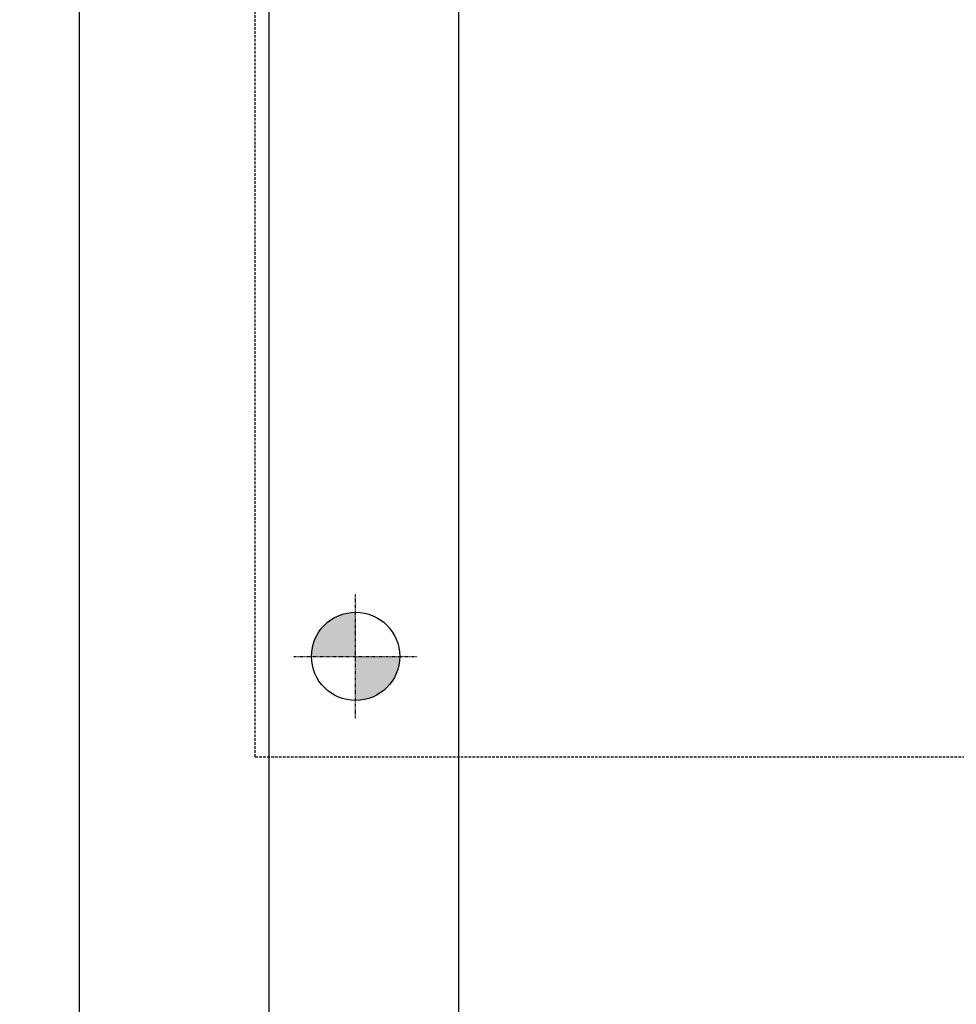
# Model space of a CAD drawing. Header units: inches. Extents: x -4968858 to -265257, y -220693 to 1871410.
# Tile 240 of 256: x -1886332 to -1886155, y 1197564 to 1197751. Entities that reach past the tile are written whole.
import ezdxf

# ---------------------------------------------------------------- set-up
doc = ezdxf.new("R2010")
doc.units = ezdxf.units.IN
doc.header["$MEASUREMENT"] = 0
for name, pattern in [('CENTER', [2, 1.25, -0.25, 0.25, -0.25]), ('CENTER2', [1.125, 0.75, -0.125, 0.125, -0.125]), ('CONTINOUS', [0]), ('DASHED', [0.75, 0.5, -0.25]), ('HIDDEN', [0.375, 0.25, -0.125])]:
    doc.linetypes.add(name, pattern=pattern)
doc.layers.add('GRID', color=8, linetype='Continuous')
doc.layers.add('IPB', color=6, linetype='Continuous')

# ---------------------------------------------------------------- blocks, each defined once
blk = doc.blocks.new('UTCOMBINE')
h = blk.add_hatch(color=256)
h.paths.add_polyline_path([(-715805.17, 43329.81), (-715796.79, 43329.81), (-715796.79, 43338.19, 0.414214)])
h.paths.add_polyline_path([(-715788.41, 43329.81), (-715796.79, 43329.81), (-715796.79, 43321.42, 0.414214)])
h = blk.add_hatch(color=256)
h.paths.add_polyline_path([(-715805.17, 43329.81), (-715796.79, 43329.81), (-715796.79, 43338.19, 0.414214)])
h.paths.add_polyline_path([(-715788.41, 43329.81), (-715796.79, 43329.81), (-715796.79, 43321.42, 0.414214)])
h = blk.add_hatch(color=256)
h.paths.add_polyline_path([(-715805.17, 43329.81), (-715796.79, 43329.81), (-715796.79, 43338.19, 0.414214)])
h.paths.add_polyline_path([(-715788.41, 43329.81), (-715796.79, 43329.81), (-715796.79, 43321.42, 0.414214)])
h = blk.add_hatch(color=256)
h.paths.add_polyline_path([(-715805.17, 43329.81), (-715796.79, 43329.81), (-715796.79, 43338.19, 0.414214)])
h.paths.add_polyline_path([(-715788.41, 43329.81), (-715796.79, 43329.81), (-715796.79, 43321.42, 0.414214)])
h = blk.add_hatch(color=256)
h.paths.add_polyline_path([(-715805.17, 43329.81), (-715796.79, 43329.81), (-715796.79, 43338.19, 0.414214)])
h.paths.add_polyline_path([(-715788.41, 43329.81), (-715796.79, 43329.81), (-715796.79, 43321.42, 0.414214)])
h = blk.add_hatch(color=256)
h.paths.add_polyline_path([(-715805.17, 43329.81), (-715796.79, 43329.81), (-715796.79, 43338.19, 0.414214)])
h.paths.add_polyline_path([(-715788.41, 43329.81), (-715796.79, 43329.81), (-715796.79, 43321.42, 0.414214)])
h = blk.add_hatch(color=256)
h.paths.add_polyline_path([(-715805.17, 43329.81), (-715796.79, 43329.81), (-715796.79, 43338.19, 0.414214)])
h.paths.add_polyline_path([(-715788.41, 43329.81), (-715796.79, 43329.81), (-715796.79, 43321.42, 0.414214)])
h = blk.add_hatch(color=256)
h.paths.add_polyline_path([(-715805.17, 43329.81), (-715796.79, 43329.81), (-715796.79, 43338.19, 0.414214)])
h.paths.add_polyline_path([(-715788.41, 43329.81), (-715796.79, 43329.81), (-715796.79, 43321.42, 0.414214)])
h = blk.add_hatch(color=256)
h.paths.add_polyline_path([(-715805.17, 43329.81), (-715796.79, 43329.81), (-715796.79, 43338.19, 0.414214)])
h.paths.add_polyline_path([(-715788.41, 43329.81), (-715796.79, 43329.81), (-715796.79, 43321.42, 0.414214)])
h = blk.add_hatch(color=256)
h.paths.add_polyline_path([(-715805.17, 43329.81), (-715796.79, 43329.81), (-715796.79, 43338.19, 0.414214)])
h.paths.add_polyline_path([(-715788.41, 43329.81), (-715796.79, 43329.81), (-715796.79, 43321.42, 0.414214)])
h = blk.add_hatch(color=256)
h.paths.add_polyline_path([(-715805.17, 43329.81), (-715796.79, 43329.81), (-715796.79, 43338.19, 0.414214)])
h.paths.add_polyline_path([(-715788.41, 43329.81), (-715796.79, 43329.81), (-715796.79, 43321.42, 0.414214)])
h = blk.add_hatch(color=256)
h.paths.add_polyline_path([(-715805.17, 43329.81), (-715796.79, 43329.81), (-715796.79, 43338.19, 0.414214)])
h.paths.add_polyline_path([(-715788.41, 43329.81), (-715796.79, 43329.81), (-715796.79, 43321.42, 0.414214)])
h = blk.add_hatch(color=256)
h.paths.add_polyline_path([(-715805.17, 43329.81), (-715796.79, 43329.81), (-715796.79, 43338.19, 0.414214)])
h.paths.add_polyline_path([(-715788.41, 43329.81), (-715796.79, 43329.81), (-715796.79, 43321.42, 0.414214)])
h = blk.add_hatch(color=256)
h.paths.add_polyline_path([(-715805.17, 43329.81), (-715796.79, 43329.81), (-715796.79, 43338.19, 0.414214)])
h.paths.add_polyline_path([(-715788.41, 43329.81), (-715796.79, 43329.81), (-715796.79, 43321.42, 0.414214)])
h = blk.add_hatch(color=256)
h.paths.add_polyline_path([(-715805.17, 43329.81), (-715796.79, 43329.81), (-715796.79, 43338.19, 0.414214)])
h.paths.add_polyline_path([(-715788.41, 43329.81), (-715796.79, 43329.81), (-715796.79, 43321.42, 0.414214)])
h = blk.add_hatch(color=256)
h.paths.add_polyline_path([(-715805.17, 43329.81), (-715796.79, 43329.81), (-715796.79, 43338.19, 0.414214)])
h.paths.add_polyline_path([(-715788.41, 43329.81), (-715796.79, 43329.81), (-715796.79, 43321.42, 0.414214)])
h = blk.add_hatch(color=256)
h.paths.add_polyline_path([(-715805.17, 43329.81), (-715796.79, 43329.81), (-715796.79, 43338.19, 0.414214)])
h.paths.add_polyline_path([(-715788.41, 43329.81), (-715796.79, 43329.81), (-715796.79, 43321.42, 0.414214)])
h = blk.add_hatch(color=256)
h.paths.add_polyline_path([(-715805.17, 43329.81), (-715796.79, 43329.81), (-715796.79, 43338.19, 0.414214)])
h.paths.add_polyline_path([(-715788.41, 43329.81), (-715796.79, 43329.81), (-715796.79, 43321.42, 0.414214)])
h = blk.add_hatch(color=256)
h.paths.add_polyline_path([(-715805.17, 43329.81), (-715796.79, 43329.81), (-715796.79, 43338.19, 0.414214)])
h.paths.add_polyline_path([(-715788.41, 43329.81), (-715796.79, 43329.81), (-715796.79, 43321.42, 0.414214)])
h = blk.add_hatch(color=256)
h.paths.add_polyline_path([(-715805.17, 43329.81), (-715796.79, 43329.81), (-715796.79, 43338.19, 0.414214)])
h.paths.add_polyline_path([(-715788.41, 43329.81), (-715796.79, 43329.81), (-715796.79, 43321.42, 0.414214)])
h = blk.add_hatch(color=256)
h.paths.add_polyline_path([(-715805.17, 43329.81), (-715796.79, 43329.81), (-715796.79, 43338.19, 0.414214)])
h.paths.add_polyline_path([(-715788.41, 43329.81), (-715796.79, 43329.81), (-715796.79, 43321.42, 0.414214)])
h = blk.add_hatch(color=256)
h.paths.add_polyline_path([(-715805.17, 43329.81), (-715796.79, 43329.81), (-715796.79, 43338.19, 0.414214)])
h.paths.add_polyline_path([(-715788.41, 43329.81), (-715796.79, 43329.81), (-715796.79, 43321.42, 0.414214)])
h = blk.add_hatch(color=256)
h.paths.add_polyline_path([(-715805.17, 43329.81), (-715796.79, 43329.81), (-715796.79, 43338.19, 0.414214)])
h.paths.add_polyline_path([(-715788.41, 43329.81), (-715796.79, 43329.81), (-715796.79, 43321.42, 0.414214)])
h = blk.add_hatch(color=256)
h.paths.add_polyline_path([(-715805.17, 43329.81), (-715796.79, 43329.81), (-715796.79, 43338.19, 0.414214)])
h.paths.add_polyline_path([(-715788.41, 43329.81), (-715796.79, 43329.81), (-715796.79, 43321.42, 0.414214)])
h = blk.add_hatch(color=256)
h.paths.add_polyline_path([(-715805.17, 43329.81), (-715796.79, 43329.81), (-715796.79, 43338.19, 0.414214)])
h.paths.add_polyline_path([(-715788.41, 43329.81), (-715796.79, 43329.81), (-715796.79, 43321.42, 0.414214)])
h = blk.add_hatch(color=256)
h.paths.add_polyline_path([(-715805.17, 43329.81), (-715796.79, 43329.81), (-715796.79, 43338.19, 0.414214)])
h.paths.add_polyline_path([(-715788.41, 43329.81), (-715796.79, 43329.81), (-715796.79, 43321.42, 0.414214)])
h = blk.add_hatch(color=256)
h.paths.add_polyline_path([(-715805.17, 43329.81), (-715796.79, 43329.81), (-715796.79, 43338.19, 0.414214)])
h.paths.add_polyline_path([(-715788.41, 43329.81), (-715796.79, 43329.81), (-715796.79, 43321.42, 0.414214)])
h = blk.add_hatch(color=256)
h.paths.add_polyline_path([(-715805.17, 43329.81), (-715796.79, 43329.81), (-715796.79, 43338.19, 0.414214)])
h.paths.add_polyline_path([(-715788.41, 43329.81), (-715796.79, 43329.81), (-715796.79, 43321.42, 0.414214)])
h = blk.add_hatch(color=256)
h.paths.add_polyline_path([(-715805.17, 43329.81), (-715796.79, 43329.81), (-715796.79, 43338.19, 0.414214)])
h.paths.add_polyline_path([(-715788.41, 43329.81), (-715796.79, 43329.81), (-715796.79, 43321.42, 0.414214)])
h = blk.add_hatch(color=256)
h.paths.add_polyline_path([(-715805.17, 43329.81), (-715796.79, 43329.81), (-715796.79, 43338.19, 0.414214)])
h.paths.add_polyline_path([(-715788.41, 43329.81), (-715796.79, 43329.81), (-715796.79, 43321.42, 0.414214)])
h = blk.add_hatch(color=256)
h.paths.add_polyline_path([(-715805.17, 43329.81), (-715796.79, 43329.81), (-715796.79, 43338.19, 0.414214)])
h.paths.add_polyline_path([(-715788.41, 43329.81), (-715796.79, 43329.81), (-715796.79, 43321.42, 0.414214)])
h = blk.add_hatch(color=256)
h.paths.add_polyline_path([(-715805.17, 43329.81), (-715796.79, 43329.81), (-715796.79, 43338.19, 0.414214)])
h.paths.add_polyline_path([(-715788.41, 43329.81), (-715796.79, 43329.81), (-715796.79, 43321.42, 0.414214)])
h = blk.add_hatch(color=256)
h.paths.add_polyline_path([(-715805.17, 43329.81), (-715796.79, 43329.81), (-715796.79, 43338.19, 0.414214)])
h.paths.add_polyline_path([(-715788.41, 43329.81), (-715796.79, 43329.81), (-715796.79, 43321.42, 0.414214)])
h = blk.add_hatch(color=256)
h.paths.add_polyline_path([(-715805.17, 43329.81), (-715796.79, 43329.81), (-715796.79, 43338.19, 0.414214)])
h.paths.add_polyline_path([(-715788.41, 43329.81), (-715796.79, 43329.81), (-715796.79, 43321.42, 0.414214)])
h = blk.add_hatch(color=256)
h.paths.add_polyline_path([(-715805.17, 43329.81), (-715796.79, 43329.81), (-715796.79, 43338.19, 0.414214)])
h.paths.add_polyline_path([(-715788.41, 43329.81), (-715796.79, 43329.81), (-715796.79, 43321.42, 0.414214)])
h = blk.add_hatch(color=256)
h.paths.add_polyline_path([(-715805.17, 43329.81), (-715796.79, 43329.81), (-715796.79, 43338.19, 0.414214)])
h.paths.add_polyline_path([(-715788.41, 43329.81), (-715796.79, 43329.81), (-715796.79, 43321.42, 0.414214)])
h = blk.add_hatch(color=256)
h.paths.add_polyline_path([(-715805.17, 43329.81), (-715796.79, 43329.81), (-715796.79, 43338.19, 0.414214)])
h.paths.add_polyline_path([(-715788.41, 43329.81), (-715796.79, 43329.81), (-715796.79, 43321.42, 0.414214)])
h = blk.add_hatch(color=256)
h.paths.add_polyline_path([(-715805.17, 43329.81), (-715796.79, 43329.81), (-715796.79, 43338.19, 0.414214)])
h.paths.add_polyline_path([(-715788.41, 43329.81), (-715796.79, 43329.81), (-715796.79, 43321.42, 0.414214)])
h = blk.add_hatch(color=256)
h.paths.add_polyline_path([(-715805.17, 43329.81), (-715796.79, 43329.81), (-715796.79, 43338.19, 0.414214)])
h.paths.add_polyline_path([(-715788.41, 43329.81), (-715796.79, 43329.81), (-715796.79, 43321.42, 0.414214)])
h = blk.add_hatch(color=256)
h.paths.add_polyline_path([(-715805.17, 43329.81), (-715796.79, 43329.81), (-715796.79, 43338.19, 0.414214)])
h.paths.add_polyline_path([(-715788.41, 43329.81), (-715796.79, 43329.81), (-715796.79, 43321.42, 0.414214)])
h = blk.add_hatch(color=256)
h.paths.add_polyline_path([(-715805.17, 43329.81), (-715796.79, 43329.81), (-715796.79, 43338.19, 0.414214)])
h.paths.add_polyline_path([(-715788.41, 43329.81), (-715796.79, 43329.81), (-715796.79, 43321.42, 0.414214)])
h = blk.add_hatch(color=256)
h.paths.add_polyline_path([(-715805.17, 43329.81), (-715796.79, 43329.81), (-715796.79, 43338.19, 0.414214)])
h.paths.add_polyline_path([(-715788.41, 43329.81), (-715796.79, 43329.81), (-715796.79, 43321.42, 0.414214)])
h = blk.add_hatch(color=256)
h.paths.add_polyline_path([(-715805.17, 43329.81), (-715796.79, 43329.81), (-715796.79, 43338.19, 0.414214)])
h.paths.add_polyline_path([(-715788.41, 43329.81), (-715796.79, 43329.81), (-715796.79, 43321.42, 0.414214)])
h = blk.add_hatch(color=256)
h.paths.add_polyline_path([(-715805.17, 43329.81), (-715796.79, 43329.81), (-715796.79, 43338.19, 0.414214)])
h.paths.add_polyline_path([(-715788.41, 43329.81), (-715796.79, 43329.81), (-715796.79, 43321.42, 0.414214)])
h = blk.add_hatch(color=256)
h.paths.add_polyline_path([(-715805.17, 43329.81), (-715796.79, 43329.81), (-715796.79, 43338.19, 0.414214)])
h.paths.add_polyline_path([(-715788.41, 43329.81), (-715796.79, 43329.81), (-715796.79, 43321.42, 0.414214)])
h = blk.add_hatch(color=256)
h.paths.add_polyline_path([(-715805.17, 43329.81), (-715796.79, 43329.81), (-715796.79, 43338.19, 0.414214)])
h.paths.add_polyline_path([(-715788.41, 43329.81), (-715796.79, 43329.81), (-715796.79, 43321.42, 0.414214)])
h = blk.add_hatch(color=256)
h.paths.add_polyline_path([(-715805.17, 43329.81), (-715796.79, 43329.81), (-715796.79, 43338.19, 0.414214)])
h.paths.add_polyline_path([(-715788.41, 43329.81), (-715796.79, 43329.81), (-715796.79, 43321.42, 0.414214)])
h = blk.add_hatch(color=256)
h.paths.add_polyline_path([(-715805.17, 43329.81), (-715796.79, 43329.81), (-715796.79, 43338.19, 0.414214)])
h.paths.add_polyline_path([(-715788.41, 43329.81), (-715796.79, 43329.81), (-715796.79, 43321.42, 0.414214)])
h = blk.add_hatch(color=256)
h.paths.add_polyline_path([(-715805.17, 43329.81), (-715796.79, 43329.81), (-715796.79, 43338.19, 0.414214)])
h.paths.add_polyline_path([(-715788.41, 43329.81), (-715796.79, 43329.81), (-715796.79, 43321.42, 0.414214)])
h = blk.add_hatch(color=256)
h.paths.add_polyline_path([(-715805.17, 43329.81), (-715796.79, 43329.81), (-715796.79, 43338.19, 0.414214)])
h.paths.add_polyline_path([(-715788.41, 43329.81), (-715796.79, 43329.81), (-715796.79, 43321.42, 0.414214)])
h = blk.add_hatch(color=256)
h.paths.add_polyline_path([(-715805.17, 43329.81), (-715796.79, 43329.81), (-715796.79, 43338.19, 0.414214)])
h.paths.add_polyline_path([(-715788.41, 43329.81), (-715796.79, 43329.81), (-715796.79, 43321.42, 0.414214)])
h = blk.add_hatch(color=256)
h.paths.add_polyline_path([(-715805.17, 43329.81), (-715796.79, 43329.81), (-715796.79, 43338.19, 0.414214)])
h.paths.add_polyline_path([(-715788.41, 43329.81), (-715796.79, 43329.81), (-715796.79, 43321.42, 0.414214)])
h = blk.add_hatch(color=256)
h.paths.add_polyline_path([(-715805.17, 43329.81), (-715796.79, 43329.81), (-715796.79, 43338.19, 0.414214)])
h.paths.add_polyline_path([(-715788.41, 43329.81), (-715796.79, 43329.81), (-715796.79, 43321.42, 0.414214)])
h = blk.add_hatch(color=256)
h.paths.add_polyline_path([(-715805.17, 43329.81), (-715796.79, 43329.81), (-715796.79, 43338.19, 0.414214)])
h.paths.add_polyline_path([(-715788.41, 43329.81), (-715796.79, 43329.81), (-715796.79, 43321.42, 0.414214)])
h = blk.add_hatch(color=256)
h.paths.add_polyline_path([(-715805.17, 43329.81), (-715796.79, 43329.81), (-715796.79, 43338.19, 0.414214)])
h.paths.add_polyline_path([(-715788.41, 43329.81), (-715796.79, 43329.81), (-715796.79, 43321.42, 0.414214)])
h = blk.add_hatch(color=256)
h.paths.add_polyline_path([(-715805.17, 43329.81), (-715796.79, 43329.81), (-715796.79, 43338.19, 0.414214)])
h.paths.add_polyline_path([(-715788.41, 43329.81), (-715796.79, 43329.81), (-715796.79, 43321.42, 0.414214)])
h = blk.add_hatch(color=256)
h.paths.add_polyline_path([(-715805.17, 43329.81), (-715796.79, 43329.81), (-715796.79, 43338.19, 0.414214)])
h.paths.add_polyline_path([(-715788.41, 43329.81), (-715796.79, 43329.81), (-715796.79, 43321.42, 0.414214)])
h = blk.add_hatch(color=256)
h.paths.add_polyline_path([(-715805.17, 43329.81), (-715796.79, 43329.81), (-715796.79, 43338.19, 0.414214)])
h.paths.add_polyline_path([(-715788.41, 43329.81), (-715796.79, 43329.81), (-715796.79, 43321.42, 0.414214)])
h = blk.add_hatch(color=256)
h.paths.add_polyline_path([(-715805.17, 43329.81), (-715796.79, 43329.81), (-715796.79, 43338.19, 0.414214)])
h.paths.add_polyline_path([(-715788.41, 43329.81), (-715796.79, 43329.81), (-715796.79, 43321.42, 0.414214)])
h = blk.add_hatch(color=256)
h.paths.add_polyline_path([(-715805.17, 43329.81), (-715796.79, 43329.81), (-715796.79, 43338.19, 0.414214)])
h.paths.add_polyline_path([(-715788.41, 43329.81), (-715796.79, 43329.81), (-715796.79, 43321.42, 0.414214)])
h = blk.add_hatch(color=256)
h.paths.add_polyline_path([(-715805.17, 43329.81), (-715796.79, 43329.81), (-715796.79, 43338.19, 0.414214)])
h.paths.add_polyline_path([(-715788.41, 43329.81), (-715796.79, 43329.81), (-715796.79, 43321.42, 0.414214)])
h = blk.add_hatch(color=256)
h.paths.add_polyline_path([(-715805.17, 43329.81), (-715796.79, 43329.81), (-715796.79, 43338.19, 0.414214)])
h.paths.add_polyline_path([(-715788.41, 43329.81), (-715796.79, 43329.81), (-715796.79, 43321.42, 0.414214)])
h = blk.add_hatch(color=256)
h.paths.add_polyline_path([(-715805.17, 43329.81), (-715796.79, 43329.81), (-715796.79, 43338.19, 0.414214)])
h.paths.add_polyline_path([(-715788.41, 43329.81), (-715796.79, 43329.81), (-715796.79, 43321.42, 0.414214)])
h = blk.add_hatch(color=256)
h.paths.add_polyline_path([(-715805.17, 43329.81), (-715796.79, 43329.81), (-715796.79, 43338.19, 0.414214)])
h.paths.add_polyline_path([(-715788.41, 43329.81), (-715796.79, 43329.81), (-715796.79, 43321.42, 0.414214)])
at = {"color": 6}
for p, q in [((-715780.38, 44536.22, 0), (-715780.38, 42926.93, 0)), ((-715816.38, 44029.91, 0), (-715816.38, 42927.56, 0)), ((-715744.38, 44029.91, 0), (-715744.38, 42927.56, 0)), ((-715744.38, 44029.91, 0), (-715744.38, 42927.56, 0)), ((-715744.38, 44029.91, 0), (-715744.38, 42927.56, 0)), ((-715744.38, 44029.91, 0), (-715744.38, 42927.56, 0))]:
    blk.add_line(p, q, dxfattribs=at)
at = {"color": 6, "linetype": 'CENTER'}
blk.add_line((-715780.38, 44373.62, 0), (-715780.38, 42844.98, 0), dxfattribs=at)
at = {"color": 2, "linetype": 'DASHED'}
for q in [(-716082.56, 43348.86, 0), (-716082.56, 43348.86, 0), (-716082.56, 43348.86, 0), (-716082.56, 43348.86, 0), (-716082.56, 43348.86, 0), (-716082.56, 43348.86, 0), (-716082.56, 43348.86, 0), (-716082.56, 43348.86, 0), (-716082.56, 43348.86, 0), (-716082.56, 43348.86, 0), (-716082.56, 43348.86, 0), (-716082.56, 43348.86, 0), (-716082.56, 43348.86, 0), (-716082.56, 43348.86, 0), (-716082.56, 43348.86, 0), (-716082.56, 43348.86, 0), (-716082.56, 43348.86, 0), (-716082.56, 43348.86, 0), (-716082.56, 43348.86, 0), (-716082.56, 43348.86, 0), (-716082.56, 43348.86, 0), (-716082.56, 43348.86, 0), (-716082.56, 43348.86, 0), (-716082.56, 43348.86, 0), (-716082.56, 43348.86, 0), (-716082.56, 43348.86, 0), (-716082.56, 43348.86, 0), (-716082.56, 43348.86, 0), (-716082.56, 43348.86, 0), (-716082.56, 43348.86, 0), (-716082.56, 43348.86, 0), (-716082.56, 43348.86, 0), (-716082.56, 43348.86, 0), (-716082.56, 43348.86, 0), (-716082.56, 43348.86, 0), (-716082.56, 43348.86, 0), (-716082.56, 43348.86, 0), (-716082.56, 43348.86, 0), (-716082.56, 43348.86, 0), (-716082.56, 43348.86, 0), (-716082.56, 43348.86, 0), (-716082.56, 43348.86, 0), (-716082.56, 43348.86, 0), (-716082.56, 43348.86, 0), (-716082.56, 43348.86, 0), (-716082.56, 43348.86, 0), (-716082.56, 43348.86, 0), (-716082.56, 43348.86, 0), (-716082.56, 43348.86, 0), (-716082.56, 43348.86, 0), (-716082.56, 43348.86, 0), (-716082.56, 43348.86, 0), (-716082.56, 43348.86, 0), (-716082.56, 43348.86, 0), (-716082.56, 43348.86, 0), (-716082.56, 43348.86, 0), (-716082.56, 43348.86, 0), (-716082.56, 43348.86, 0), (-716082.56, 43348.86, 0), (-716082.56, 43348.86, 0), (-716082.56, 43348.86, 0), (-716082.56, 43348.86, 0), (-716082.56, 43348.86, 0), (-716082.56, 43348.86, 0), (-715777.74, 43044.04, 0), (-715777.74, 43044.04, 0), (-715777.74, 43044.04, 0), (-715777.74, 43044.04, 0), (-715777.74, 43044.04, 0), (-715777.74, 43044.04, 0), (-715777.74, 43044.04, 0), (-715777.74, 43044.04, 0), (-715777.74, 43044.04, 0), (-715777.74, 43044.04, 0), (-715777.74, 43044.04, 0), (-715777.74, 43044.04, 0), (-715777.74, 43044.04, 0), (-715777.74, 43044.04, 0), (-715777.74, 43044.04, 0), (-715777.74, 43044.04, 0), (-715777.74, 43044.04, 0), (-715777.74, 43044.04, 0), (-715777.74, 43044.04, 0), (-715777.74, 43044.04, 0), (-715777.74, 43044.04, 0), (-715777.74, 43044.04, 0), (-715777.74, 43044.04, 0), (-715777.74, 43044.04, 0), (-715777.74, 43044.04, 0), (-715777.74, 43044.04, 0), (-715777.74, 43044.04, 0), (-715777.74, 43044.04, 0), (-715777.74, 43044.04, 0), (-715777.74, 43044.04, 0), (-715777.74, 43044.04, 0), (-715777.74, 43044.04, 0), (-715777.74, 43044.04, 0), (-715777.74, 43044.04, 0), (-715777.74, 43044.04, 0), (-715777.74, 43044.04, 0), (-715777.74, 43044.04, 0), (-715777.74, 43044.04, 0), (-715777.74, 43044.04, 0), (-715777.74, 43044.04, 0), (-715777.74, 43044.04, 0), (-715777.74, 43044.04, 0), (-715777.74, 43044.04, 0), (-715777.74, 43044.04, 0), (-715777.74, 43044.04, 0), (-715777.74, 43044.04, 0), (-715777.74, 43044.04, 0), (-715777.74, 43044.04, 0), (-715777.74, 43044.04, 0), (-715777.74, 43044.04, 0), (-715777.74, 43044.04, 0), (-715777.74, 43044.04, 0), (-715777.74, 43044.04, 0), (-715777.74, 43044.04, 0), (-715777.74, 43044.04, 0), (-715777.74, 43044.04, 0), (-715777.74, 43044.04, 0), (-715777.74, 43044.04, 0), (-715777.74, 43044.04, 0), (-715777.74, 43044.04, 0), (-715777.74, 43044.04, 0), (-715777.74, 43044.04, 0), (-715777.74, 43044.04, 0), (-715777.74, 43044.04, 0)]:
    blk.add_line((-715777.74, 43348.86, 0), q, dxfattribs=at)
at = {"color": 2, "linetype": 'CENTER2', "ltscale": 0.1}
for p, q in [((-715796.79, 43341.52, 0), (-715796.79, 43318.09, 0)), ((-715796.79, 43341.52, 0), (-715796.79, 43318.09, 0)), ((-715796.79, 43341.52, 0), (-715796.79, 43318.09, 0)), ((-715796.79, 43341.52, 0), (-715796.79, 43318.09, 0)), ((-715796.79, 43341.52, 0), (-715796.79, 43318.09, 0)), ((-715796.79, 43341.52, 0), (-715796.79, 43318.09, 0)), ((-715796.79, 43341.52, 0), (-715796.79, 43318.09, 0)), ((-715796.79, 43341.52, 0), (-715796.79, 43318.09, 0)), ((-715796.79, 43341.52, 0), (-715796.79, 43318.09, 0)), ((-715796.79, 43341.52, 0), (-715796.79, 43318.09, 0)), ((-715796.79, 43341.52, 0), (-715796.79, 43318.09, 0)), ((-715796.79, 43341.52, 0), (-715796.79, 43318.09, 0)), ((-715796.79, 43341.52, 0), (-715796.79, 43318.09, 0)), ((-715796.79, 43341.52, 0), (-715796.79, 43318.09, 0)), ((-715796.79, 43341.52, 0), (-715796.79, 43318.09, 0)), ((-715796.79, 43341.52, 0), (-715796.79, 43318.09, 0)), ((-715796.79, 43341.52, 0), (-715796.79, 43318.09, 0)), ((-715796.79, 43341.52, 0), (-715796.79, 43318.09, 0)), ((-715796.79, 43341.52, 0), (-715796.79, 43318.09, 0)), ((-715796.79, 43341.52, 0), (-715796.79, 43318.09, 0)), ((-715796.79, 43341.52, 0), (-715796.79, 43318.09, 0)), ((-715796.79, 43341.52, 0), (-715796.79, 43318.09, 0)), ((-715796.79, 43341.52, 0), (-715796.79, 43318.09, 0)), ((-715796.79, 43341.52, 0), (-715796.79, 43318.09, 0)), ((-715796.79, 43341.52, 0), (-715796.79, 43318.09, 0)), ((-715796.79, 43341.52, 0), (-715796.79, 43318.09, 0)), ((-715796.79, 43341.52, 0), (-715796.79, 43318.09, 0)), ((-715796.79, 43341.52, 0), (-715796.79, 43318.09, 0)), ((-715796.79, 43341.52, 0), (-715796.79, 43318.09, 0)), ((-715796.79, 43341.52, 0), (-715796.79, 43318.09, 0)), ((-715796.79, 43341.52, 0), (-715796.79, 43318.09, 0)), ((-715796.79, 43341.52, 0), (-715796.79, 43318.09, 0)), ((-715796.79, 43341.52, 0), (-715796.79, 43318.09, 0)), ((-715796.79, 43341.52, 0), (-715796.79, 43318.09, 0)), ((-715796.79, 43341.52, 0), (-715796.79, 43318.09, 0)), ((-715796.79, 43341.52, 0), (-715796.79, 43318.09, 0)), ((-715796.79, 43341.52, 0), (-715796.79, 43318.09, 0)), ((-715796.79, 43341.52, 0), (-715796.79, 43318.09, 0)), ((-715796.79, 43341.52, 0), (-715796.79, 43318.09, 0)), ((-715796.79, 43341.52, 0), (-715796.79, 43318.09, 0)), ((-715796.79, 43341.52, 0), (-715796.79, 43318.09, 0)), ((-715796.79, 43341.52, 0), (-715796.79, 43318.09, 0)), ((-715796.79, 43341.52, 0), (-715796.79, 43318.09, 0)), ((-715796.79, 43341.52, 0), (-715796.79, 43318.09, 0)), ((-715796.79, 43341.52, 0), (-715796.79, 43318.09, 0)), ((-715796.79, 43341.52, 0), (-715796.79, 43318.09, 0)), ((-715796.79, 43341.52, 0), (-715796.79, 43318.09, 0)), ((-715796.79, 43341.52, 0), (-715796.79, 43318.09, 0)), ((-715796.79, 43341.52, 0), (-715796.79, 43318.09, 0)), ((-715796.79, 43341.52, 0), (-715796.79, 43318.09, 0)), ((-715796.79, 43341.52, 0), (-715796.79, 43318.09, 0)), ((-715796.79, 43341.52, 0), (-715796.79, 43318.09, 0)), ((-715796.79, 43341.52, 0), (-715796.79, 43318.09, 0)), ((-715796.79, 43341.52, 0), (-715796.79, 43318.09, 0)), ((-715796.79, 43341.52, 0), (-715796.79, 43318.09, 0)), ((-715796.79, 43341.52, 0), (-715796.79, 43318.09, 0)), ((-715796.79, 43341.52, 0), (-715796.79, 43318.09, 0)), ((-715796.79, 43341.52, 0), (-715796.79, 43318.09, 0)), ((-715796.79, 43341.52, 0), (-715796.79, 43318.09, 0)), ((-715796.79, 43341.52, 0), (-715796.79, 43318.09, 0)), ((-715796.79, 43341.52, 0), (-715796.79, 43318.09, 0)), ((-715796.79, 43341.52, 0), (-715796.79, 43318.09, 0)), ((-715796.79, 43341.52, 0), (-715796.79, 43318.09, 0)), ((-715796.79, 43341.52, 0), (-715796.79, 43318.09, 0)), ((-715796.79, 43341.52, 0), (-715796.79, 43318.09, 0)), ((-715796.79, 43341.52, 0), (-715796.79, 43318.09, 0)), ((-715796.79, 43341.52, 0), (-715796.79, 43318.09, 0)), ((-715796.79, 43341.52, 0), (-715796.79, 43318.09, 0)), ((-715796.79, 43341.52, 0), (-715796.79, 43318.09, 0)), ((-715796.79, 43341.52, 0), (-715796.79, 43318.09, 0)), ((-715796.79, 43341.52, 0), (-715796.79, 43318.09, 0)), ((-715796.79, 43341.52, 0), (-715796.79, 43318.09, 0)), ((-715796.79, 43341.52, 0), (-715796.79, 43318.09, 0)), ((-715796.79, 43341.52, 0), (-715796.79, 43318.09, 0)), ((-715796.79, 43341.52, 0), (-715796.79, 43318.09, 0)), ((-715796.79, 43341.52, 0), (-715796.79, 43318.09, 0)), ((-715796.79, 43341.52, 0), (-715796.79, 43318.09, 0)), ((-715796.79, 43341.52, 0), (-715796.79, 43318.09, 0)), ((-715796.79, 43341.52, 0), (-715796.79, 43318.09, 0)), ((-715796.79, 43341.52, 0), (-715796.79, 43318.09, 0)), ((-715796.79, 43341.52, 0), (-715796.79, 43318.09, 0)), ((-715796.79, 43341.52, 0), (-715796.79, 43318.09, 0)), ((-715796.79, 43341.52, 0), (-715796.79, 43318.09, 0)), ((-715796.79, 43341.52, 0), (-715796.79, 43318.09, 0)), ((-715796.79, 43341.52, 0), (-715796.79, 43318.09, 0)), ((-715796.79, 43341.52, 0), (-715796.79, 43318.09, 0)), ((-715796.79, 43341.52, 0), (-715796.79, 43318.09, 0)), ((-715796.79, 43341.52, 0), (-715796.79, 43318.09, 0)), ((-715796.79, 43341.52, 0), (-715796.79, 43318.09, 0)), ((-715796.79, 43341.52, 0), (-715796.79, 43318.09, 0)), ((-715796.79, 43341.52, 0), (-715796.79, 43318.09, 0)), ((-715796.79, 43341.52, 0), (-715796.79, 43318.09, 0)), ((-715796.79, 43341.52, 0), (-715796.79, 43318.09, 0)), ((-715796.79, 43341.52, 0), (-715796.79, 43318.09, 0)), ((-715796.79, 43341.52, 0), (-715796.79, 43318.09, 0)), ((-715796.79, 43341.52, 0), (-715796.79, 43318.09, 0)), ((-715796.79, 43341.52, 0), (-715796.79, 43318.09, 0)), ((-715796.79, 43341.52, 0), (-715796.79, 43318.09, 0)), ((-715796.79, 43341.52, 0), (-715796.79, 43318.09, 0)), ((-715796.79, 43341.52, 0), (-715796.79, 43318.09, 0)), ((-715796.79, 43341.52, 0), (-715796.79, 43318.09, 0)), ((-715796.79, 43341.52, 0), (-715796.79, 43318.09, 0)), ((-715796.79, 43341.52, 0), (-715796.79, 43318.09, 0)), ((-715796.79, 43341.52, 0), (-715796.79, 43318.09, 0)), ((-715796.79, 43341.52, 0), (-715796.79, 43318.09, 0)), ((-715796.79, 43341.52, 0), (-715796.79, 43318.09, 0)), ((-715796.79, 43341.52, 0), (-715796.79, 43318.09, 0)), ((-715796.79, 43341.52, 0), (-715796.79, 43318.09, 0)), ((-715796.79, 43341.52, 0), (-715796.79, 43318.09, 0)), ((-715796.79, 43341.52, 0), (-715796.79, 43318.09, 0)), ((-715796.79, 43341.52, 0), (-715796.79, 43318.09, 0)), ((-715796.79, 43341.52, 0), (-715796.79, 43318.09, 0)), ((-715796.79, 43341.52, 0), (-715796.79, 43318.09, 0)), ((-715796.79, 43341.52, 0), (-715796.79, 43318.09, 0)), ((-715796.79, 43341.52, 0), (-715796.79, 43318.09, 0)), ((-715796.79, 43341.52, 0), (-715796.79, 43318.09, 0)), ((-715796.79, 43341.52, 0), (-715796.79, 43318.09, 0)), ((-715796.79, 43341.52, 0), (-715796.79, 43318.09, 0)), ((-715796.79, 43341.52, 0), (-715796.79, 43318.09, 0)), ((-715796.79, 43341.52, 0), (-715796.79, 43318.09, 0)), ((-715796.79, 43341.52, 0), (-715796.79, 43318.09, 0)), ((-715796.79, 43341.52, 0), (-715796.79, 43318.09, 0)), ((-715796.79, 43341.52, 0), (-715796.79, 43318.09, 0)), ((-715796.79, 43341.52, 0), (-715796.79, 43318.09, 0)), ((-715796.79, 43341.52, 0), (-715796.79, 43318.09, 0)), ((-715796.79, 43341.52, 0), (-715796.79, 43318.09, 0)), ((-715796.79, 43341.52, 0), (-715796.79, 43318.09, 0)), ((-715796.79, 43341.52, 0), (-715796.79, 43318.09, 0)), ((-715785.07, 43329.81, 0), (-715808.51, 43329.81, 0)), ((-715785.07, 43329.81, 0), (-715808.51, 43329.81, 0)), ((-715785.07, 43329.81, 0), (-715808.51, 43329.81, 0)), ((-715785.07, 43329.81, 0), (-715808.51, 43329.81, 0)), ((-715785.07, 43329.81, 0), (-715808.51, 43329.81, 0)), ((-715785.07, 43329.81, 0), (-715808.51, 43329.81, 0)), ((-715785.07, 43329.81, 0), (-715808.51, 43329.81, 0)), ((-715785.07, 43329.81, 0), (-715808.51, 43329.81, 0)), ((-715785.07, 43329.81, 0), (-715808.51, 43329.81, 0)), ((-715785.07, 43329.81, 0), (-715808.51, 43329.81, 0)), ((-715785.07, 43329.81, 0), (-715808.51, 43329.81, 0)), ((-715785.07, 43329.81, 0), (-715808.51, 43329.81, 0)), ((-715785.07, 43329.81, 0), (-715808.51, 43329.81, 0)), ((-715785.07, 43329.81, 0), (-715808.51, 43329.81, 0)), ((-715785.07, 43329.81, 0), (-715808.51, 43329.81, 0)), ((-715785.07, 43329.81, 0), (-715808.51, 43329.81, 0)), ((-715785.07, 43329.81, 0), (-715808.51, 43329.81, 0)), ((-715785.07, 43329.81, 0), (-715808.51, 43329.81, 0)), ((-715785.07, 43329.81, 0), (-715808.51, 43329.81, 0)), ((-715785.07, 43329.81, 0), (-715808.51, 43329.81, 0)), ((-715785.07, 43329.81, 0), (-715808.51, 43329.81, 0)), ((-715785.07, 43329.81, 0), (-715808.51, 43329.81, 0)), ((-715785.07, 43329.81, 0), (-715808.51, 43329.81, 0)), ((-715785.07, 43329.81, 0), (-715808.51, 43329.81, 0)), ((-715785.07, 43329.81, 0), (-715808.51, 43329.81, 0)), ((-715785.07, 43329.81, 0), (-715808.51, 43329.81, 0)), ((-715785.07, 43329.81, 0), (-715808.51, 43329.81, 0)), ((-715785.07, 43329.81, 0), (-715808.51, 43329.81, 0)), ((-715785.07, 43329.81, 0), (-715808.51, 43329.81, 0)), ((-715785.07, 43329.81, 0), (-715808.51, 43329.81, 0)), ((-715785.07, 43329.81, 0), (-715808.51, 43329.81, 0)), ((-715785.07, 43329.81, 0), (-715808.51, 43329.81, 0)), ((-715785.07, 43329.81, 0), (-715808.51, 43329.81, 0)), ((-715785.07, 43329.81, 0), (-715808.51, 43329.81, 0)), ((-715785.07, 43329.81, 0), (-715808.51, 43329.81, 0)), ((-715785.07, 43329.81, 0), (-715808.51, 43329.81, 0)), ((-715785.07, 43329.81, 0), (-715808.51, 43329.81, 0)), ((-715785.07, 43329.81, 0), (-715808.51, 43329.81, 0)), ((-715785.07, 43329.81, 0), (-715808.51, 43329.81, 0)), ((-715785.07, 43329.81, 0), (-715808.51, 43329.81, 0)), ((-715785.07, 43329.81, 0), (-715808.51, 43329.81, 0)), ((-715785.07, 43329.81, 0), (-715808.51, 43329.81, 0)), ((-715785.07, 43329.81, 0), (-715808.51, 43329.81, 0)), ((-715785.07, 43329.81, 0), (-715808.51, 43329.81, 0)), ((-715785.07, 43329.81, 0), (-715808.51, 43329.81, 0)), ((-715785.07, 43329.81, 0), (-715808.51, 43329.81, 0)), ((-715785.07, 43329.81, 0), (-715808.51, 43329.81, 0)), ((-715785.07, 43329.81, 0), (-715808.51, 43329.81, 0)), ((-715785.07, 43329.81, 0), (-715808.51, 43329.81, 0)), ((-715785.07, 43329.81, 0), (-715808.51, 43329.81, 0)), ((-715785.07, 43329.81, 0), (-715808.51, 43329.81, 0)), ((-715785.07, 43329.81, 0), (-715808.51, 43329.81, 0)), ((-715785.07, 43329.81, 0), (-715808.51, 43329.81, 0)), ((-715785.07, 43329.81, 0), (-715808.51, 43329.81, 0)), ((-715785.07, 43329.81, 0), (-715808.51, 43329.81, 0)), ((-715785.07, 43329.81, 0), (-715808.51, 43329.81, 0)), ((-715785.07, 43329.81, 0), (-715808.51, 43329.81, 0)), ((-715785.07, 43329.81, 0), (-715808.51, 43329.81, 0)), ((-715785.07, 43329.81, 0), (-715808.51, 43329.81, 0)), ((-715785.07, 43329.81, 0), (-715808.51, 43329.81, 0)), ((-715785.07, 43329.81, 0), (-715808.51, 43329.81, 0)), ((-715785.07, 43329.81, 0), (-715808.51, 43329.81, 0)), ((-715785.07, 43329.81, 0), (-715808.51, 43329.81, 0)), ((-715785.07, 43329.81, 0), (-715808.51, 43329.81, 0)), ((-715785.07, 43329.81, 0), (-715808.51, 43329.81, 0)), ((-715785.07, 43329.81, 0), (-715808.51, 43329.81, 0)), ((-715785.07, 43329.81, 0), (-715808.51, 43329.81, 0)), ((-715785.07, 43329.81, 0), (-715808.51, 43329.81, 0)), ((-715785.07, 43329.81, 0), (-715808.51, 43329.81, 0)), ((-715785.07, 43329.81, 0), (-715808.51, 43329.81, 0)), ((-715785.07, 43329.81, 0), (-715808.51, 43329.81, 0)), ((-715785.07, 43329.81, 0), (-715808.51, 43329.81, 0)), ((-715785.07, 43329.81, 0), (-715808.51, 43329.81, 0)), ((-715785.07, 43329.81, 0), (-715808.51, 43329.81, 0)), ((-715785.07, 43329.81, 0), (-715808.51, 43329.81, 0)), ((-715785.07, 43329.81, 0), (-715808.51, 43329.81, 0)), ((-715785.07, 43329.81, 0), (-715808.51, 43329.81, 0)), ((-715785.07, 43329.81, 0), (-715808.51, 43329.81, 0)), ((-715785.07, 43329.81, 0), (-715808.51, 43329.81, 0)), ((-715785.07, 43329.81, 0), (-715808.51, 43329.81, 0)), ((-715785.07, 43329.81, 0), (-715808.51, 43329.81, 0)), ((-715785.07, 43329.81, 0), (-715808.51, 43329.81, 0)), ((-715785.07, 43329.81, 0), (-715808.51, 43329.81, 0)), ((-715785.07, 43329.81, 0), (-715808.51, 43329.81, 0)), ((-715785.07, 43329.81, 0), (-715808.51, 43329.81, 0)), ((-715785.07, 43329.81, 0), (-715808.51, 43329.81, 0)), ((-715785.07, 43329.81, 0), (-715808.51, 43329.81, 0)), ((-715785.07, 43329.81, 0), (-715808.51, 43329.81, 0)), ((-715785.07, 43329.81, 0), (-715808.51, 43329.81, 0)), ((-715785.07, 43329.81, 0), (-715808.51, 43329.81, 0)), ((-715785.07, 43329.81, 0), (-715808.51, 43329.81, 0)), ((-715785.07, 43329.81, 0), (-715808.51, 43329.81, 0)), ((-715785.07, 43329.81, 0), (-715808.51, 43329.81, 0)), ((-715785.07, 43329.81, 0), (-715808.51, 43329.81, 0)), ((-715785.07, 43329.81, 0), (-715808.51, 43329.81, 0)), ((-715785.07, 43329.81, 0), (-715808.51, 43329.81, 0)), ((-715785.07, 43329.81, 0), (-715808.51, 43329.81, 0)), ((-715785.07, 43329.81, 0), (-715808.51, 43329.81, 0)), ((-715785.07, 43329.81, 0), (-715808.51, 43329.81, 0)), ((-715785.07, 43329.81, 0), (-715808.51, 43329.81, 0)), ((-715785.07, 43329.81, 0), (-715808.51, 43329.81, 0)), ((-715785.07, 43329.81, 0), (-715808.51, 43329.81, 0)), ((-715785.07, 43329.81, 0), (-715808.51, 43329.81, 0)), ((-715785.07, 43329.81, 0), (-715808.51, 43329.81, 0)), ((-715785.07, 43329.81, 0), (-715808.51, 43329.81, 0)), ((-715785.07, 43329.81, 0), (-715808.51, 43329.81, 0)), ((-715785.07, 43329.81, 0), (-715808.51, 43329.81, 0)), ((-715785.07, 43329.81, 0), (-715808.51, 43329.81, 0)), ((-715785.07, 43329.81, 0), (-715808.51, 43329.81, 0)), ((-715785.07, 43329.81, 0), (-715808.51, 43329.81, 0)), ((-715785.07, 43329.81, 0), (-715808.51, 43329.81, 0)), ((-715785.07, 43329.81, 0), (-715808.51, 43329.81, 0)), ((-715785.07, 43329.81, 0), (-715808.51, 43329.81, 0)), ((-715785.07, 43329.81, 0), (-715808.51, 43329.81, 0)), ((-715785.07, 43329.81, 0), (-715808.51, 43329.81, 0)), ((-715785.07, 43329.81, 0), (-715808.51, 43329.81, 0)), ((-715785.07, 43329.81, 0), (-715808.51, 43329.81, 0)), ((-715785.07, 43329.81, 0), (-715808.51, 43329.81, 0)), ((-715785.07, 43329.81, 0), (-715808.51, 43329.81, 0)), ((-715785.07, 43329.81, 0), (-715808.51, 43329.81, 0)), ((-715785.07, 43329.81, 0), (-715808.51, 43329.81, 0)), ((-715785.07, 43329.81, 0), (-715808.51, 43329.81, 0)), ((-715785.07, 43329.81, 0), (-715808.51, 43329.81, 0)), ((-715785.07, 43329.81, 0), (-715808.51, 43329.81, 0)), ((-715785.07, 43329.81, 0), (-715808.51, 43329.81, 0)), ((-715785.07, 43329.81, 0), (-715808.51, 43329.81, 0)), ((-715785.07, 43329.81, 0), (-715808.51, 43329.81, 0)), ((-715785.07, 43329.81, 0), (-715808.51, 43329.81, 0))]:
    blk.add_line(p, q, dxfattribs=at)
blk.add_circle((-715796.79, 43329.81, 0), 8.38)
blk.add_circle((-715796.79, 43329.81, 0), 8.38)
blk.add_circle((-715796.79, 43329.81, 0), 8.38)
blk.add_circle((-715796.79, 43329.81, 0), 8.38)
blk.add_circle((-715796.79, 43329.81, 0), 8.38)
blk.add_circle((-715796.79, 43329.81, 0), 8.38)
blk.add_circle((-715796.79, 43329.81, 0), 8.38)
blk.add_circle((-715796.79, 43329.81, 0), 8.38)
blk.add_circle((-715796.79, 43329.81, 0), 8.38)
blk.add_circle((-715796.79, 43329.81, 0), 8.38)
blk.add_circle((-715796.79, 43329.81, 0), 8.38)
blk.add_circle((-715796.79, 43329.81, 0), 8.38)
blk.add_circle((-715796.79, 43329.81, 0), 8.38)
blk.add_circle((-715796.79, 43329.81, 0), 8.38)
blk.add_circle((-715796.79, 43329.81, 0), 8.38)
blk.add_circle((-715796.79, 43329.81, 0), 8.38)
blk.add_circle((-715796.79, 43329.81, 0), 8.38)
blk.add_circle((-715796.79, 43329.81, 0), 8.38)
blk.add_circle((-715796.79, 43329.81, 0), 8.38)
blk.add_circle((-715796.79, 43329.81, 0), 8.38)
blk.add_circle((-715796.79, 43329.81, 0), 8.38)
blk.add_circle((-715796.79, 43329.81, 0), 8.38)
blk.add_circle((-715796.79, 43329.81, 0), 8.38)
blk.add_circle((-715796.79, 43329.81, 0), 8.38)
blk.add_circle((-715796.79, 43329.81, 0), 8.38)
blk.add_circle((-715796.79, 43329.81, 0), 8.38)
blk.add_circle((-715796.79, 43329.81, 0), 8.38)
blk.add_circle((-715796.79, 43329.81, 0), 8.38)
blk.add_circle((-715796.79, 43329.81, 0), 8.38)
blk.add_circle((-715796.79, 43329.81, 0), 8.38)
blk.add_circle((-715796.79, 43329.81, 0), 8.38)
blk.add_circle((-715796.79, 43329.81, 0), 8.38)
blk.add_circle((-715796.79, 43329.81, 0), 8.38)
blk.add_circle((-715796.79, 43329.81, 0), 8.38)
blk.add_circle((-715796.79, 43329.81, 0), 8.38)
blk.add_circle((-715796.79, 43329.81, 0), 8.38)
blk.add_circle((-715796.79, 43329.81, 0), 8.38)
blk.add_circle((-715796.79, 43329.81, 0), 8.38)
blk.add_circle((-715796.79, 43329.81, 0), 8.38)
blk.add_circle((-715796.79, 43329.81, 0), 8.38)
blk.add_circle((-715796.79, 43329.81, 0), 8.38)
blk.add_circle((-715796.79, 43329.81, 0), 8.38)
blk.add_circle((-715796.79, 43329.81, 0), 8.38)
blk.add_circle((-715796.79, 43329.81, 0), 8.38)
blk.add_circle((-715796.79, 43329.81, 0), 8.38)
blk.add_circle((-715796.79, 43329.81, 0), 8.38)
blk.add_circle((-715796.79, 43329.81, 0), 8.38)
blk.add_circle((-715796.79, 43329.81, 0), 8.38)
blk.add_circle((-715796.79, 43329.81, 0), 8.38)
blk.add_circle((-715796.79, 43329.81, 0), 8.38)
blk.add_circle((-715796.79, 43329.81, 0), 8.38)
blk.add_circle((-715796.79, 43329.81, 0), 8.38)
blk.add_circle((-715796.79, 43329.81, 0), 8.38)
blk.add_circle((-715796.79, 43329.81, 0), 8.38)
blk.add_circle((-715796.79, 43329.81, 0), 8.38)
blk.add_circle((-715796.79, 43329.81, 0), 8.38)
blk.add_circle((-715796.79, 43329.81, 0), 8.38)
blk.add_circle((-715796.79, 43329.81, 0), 8.38)
blk.add_circle((-715796.79, 43329.81, 0), 8.38)
blk.add_circle((-715796.79, 43329.81, 0), 8.38)
blk.add_circle((-715796.79, 43329.81, 0), 8.38)
blk.add_circle((-715796.79, 43329.81, 0), 8.38)
blk.add_circle((-715796.79, 43329.81, 0), 8.38)
blk.add_circle((-715796.79, 43329.81, 0), 8.38)
blk.add_circle((-715796.79, 43329.81, 0), 8.38)
blk.add_circle((-715796.79, 43329.81, 0), 8.38)
blk.add_circle((-715796.79, 43329.81, 0), 8.38)
blk.add_circle((-715796.79, 43329.81, 0), 8.38)
blk.add_circle((-715796.79, 43329.81, 0), 8.38)
blk.add_circle((-715796.79, 43329.81, 0), 8.38)
blk.add_circle((-715796.79, 43329.81, 0), 8.38)
blk.add_circle((-715796.79, 43329.81, 0), 8.38)
blk.add_circle((-715796.79, 43329.81, 0), 8.38)
blk.add_circle((-715796.79, 43329.81, 0), 8.38)
blk.add_circle((-715796.79, 43329.81, 0), 8.38)
blk.add_circle((-715796.79, 43329.81, 0), 8.38)
blk.add_circle((-715796.79, 43329.81, 0), 8.38)
blk.add_circle((-715796.79, 43329.81, 0), 8.38)
blk.add_circle((-715796.79, 43329.81, 0), 8.38)
blk.add_circle((-715796.79, 43329.81, 0), 8.38)
blk.add_circle((-715796.79, 43329.81, 0), 8.38)
blk.add_circle((-715796.79, 43329.81, 0), 8.38)
blk.add_circle((-715796.79, 43329.81, 0), 8.38)
blk.add_circle((-715796.79, 43329.81, 0), 8.38)
blk.add_circle((-715796.79, 43329.81, 0), 8.38)
blk.add_circle((-715796.79, 43329.81, 0), 8.38)
blk.add_circle((-715796.79, 43329.81, 0), 8.38)
blk.add_circle((-715796.79, 43329.81, 0), 8.38)
blk.add_circle((-715796.79, 43329.81, 0), 8.38)
blk.add_circle((-715796.79, 43329.81, 0), 8.38)
blk.add_circle((-715796.79, 43329.81, 0), 8.38)
blk.add_circle((-715796.79, 43329.81, 0), 8.38)
blk.add_circle((-715796.79, 43329.81, 0), 8.38)
blk.add_circle((-715796.79, 43329.81, 0), 8.38)
blk.add_circle((-715796.79, 43329.81, 0), 8.38)
blk.add_circle((-715796.79, 43329.81, 0), 8.38)
blk.add_circle((-715796.79, 43329.81, 0), 8.38)
blk.add_circle((-715796.79, 43329.81, 0), 8.38)
blk.add_circle((-715796.79, 43329.81, 0), 8.38)
blk.add_circle((-715796.79, 43329.81, 0), 8.38)
blk.add_circle((-715796.79, 43329.81, 0), 8.38)
blk.add_circle((-715796.79, 43329.81, 0), 8.38)
blk.add_circle((-715796.79, 43329.81, 0), 8.38)
blk.add_circle((-715796.79, 43329.81, 0), 8.38)
blk.add_circle((-715796.79, 43329.81, 0), 8.38)
blk.add_circle((-715796.79, 43329.81, 0), 8.38)
blk.add_circle((-715796.79, 43329.81, 0), 8.38)
blk.add_circle((-715796.79, 43329.81, 0), 8.38)
blk.add_circle((-715796.79, 43329.81, 0), 8.38)
blk.add_circle((-715796.79, 43329.81, 0), 8.38)
blk.add_circle((-715796.79, 43329.81, 0), 8.38)
blk.add_circle((-715796.79, 43329.81, 0), 8.38)
blk.add_circle((-715796.79, 43329.81, 0), 8.38)
blk.add_circle((-715796.79, 43329.81, 0), 8.38)
blk.add_circle((-715796.79, 43329.81, 0), 8.38)
blk.add_circle((-715796.79, 43329.81, 0), 8.38)
blk.add_circle((-715796.79, 43329.81, 0), 8.38)
blk.add_circle((-715796.79, 43329.81, 0), 8.38)
blk.add_circle((-715796.79, 43329.81, 0), 8.38)
blk.add_circle((-715796.79, 43329.81, 0), 8.38)
blk.add_circle((-715796.79, 43329.81, 0), 8.38)
blk.add_circle((-715796.79, 43329.81, 0), 8.38)
blk.add_circle((-715796.79, 43329.81, 0), 8.38)
blk.add_circle((-715796.79, 43329.81, 0), 8.38)
blk.add_circle((-715796.79, 43329.81, 0), 8.38)
blk.add_circle((-715796.79, 43329.81, 0), 8.38)
blk.add_circle((-715796.79, 43329.81, 0), 8.38)
blk.add_circle((-715796.79, 43329.81, 0), 8.38)
at = {"layer": 'IPB', "linetype": 'HIDDEN'}
blk.add_circle((-715930.15, 43196.45, 0), 361.31, dxfattribs=at)
blk = doc.blocks.new('TFMR YARD')
at = {"layer": 'GRID', "color": 1, "rotation": 180}
blk.add_blockref('UTCOMBINE', (-795623.35, 296115.83, 0), dxfattribs=at)

msp = doc.modelspace()

# ---------------------------------------------------------------- block references
at = {"color": 1, "linetype": 'CONTINOUS', "lineweight": 15}
msp.add_blockref('TFMR YARD', (-1806442.03, 944843.99), dxfattribs=at)

doc.saveas('drawing.dxf')
